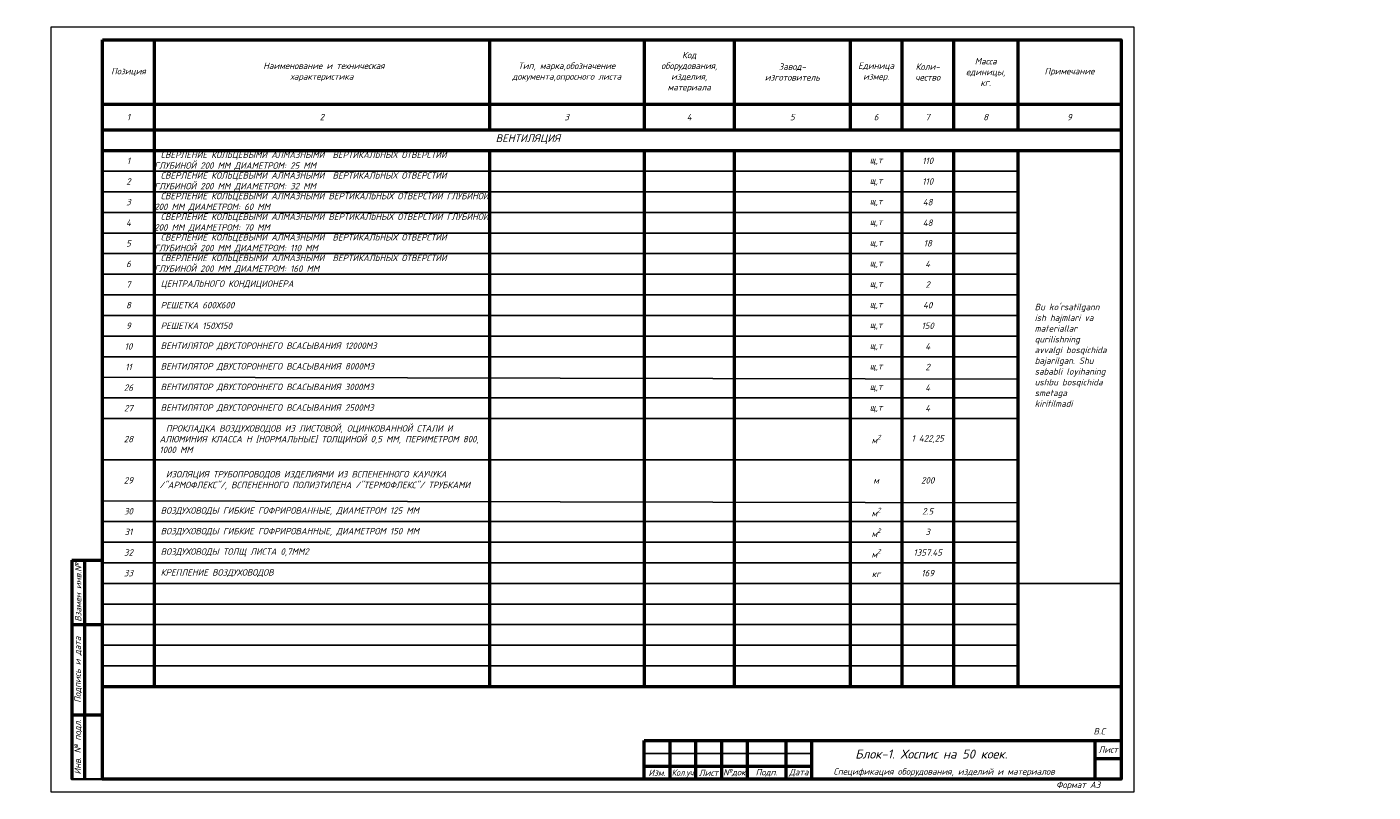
# Model space of a CAD drawing. Header units: millimetres. Extents: x -256102 to 1051688, y 9862 to 69256.
# Tile 31 of 33: x 271288 to 323502, y 10701 to 40401. Entities that reach past the tile are written whole.
import ezdxf

# ---------------------------------------------------------------- set-up
doc = ezdxf.new("R2010")
doc.units = ezdxf.units.MM
for name, color, linetype, lineweight in [('015', 7, 'Continuous', 15), ('STR. Штамп.0', 7, 'Continuous', 20), ('Надписи', 51, 'Continuous', 30), ('Текст', 7, 'Continuous', 13), ('ТХ. Таблицы', 7, 'Continuous', 25), ('ТХ. текст', 114, 'Continuous', 25), ('ТХ. штамп', 7, 'Continuous', 25)]:
    doc.layers.add(name, color=color, linetype=linetype, lineweight=lineweight)
doc.layers.add('mebel', color=7, linetype='Continuous')
doc.layers.add('STAMP', color=7, linetype='Continuous')
doc.styles.add('ISOCPEUR', font='isocpeui.ttf')
doc.styles.get("Standard").update_dxf_attribs({"font": 'isocpeui.ttf'})
doc.styles.add('ГОСТ', font='isocpeur.ttf', dxfattribs={"oblique": 15})

msp = doc.modelspace()

# ---------------------------------------------------------------- linework, layer by layer
at = {"color": 7, "lineweight": 50}
for p, q in [((274225.7, 39901), (313725.7, 39901)), ((276225.7, 39901), (276225.7, 14801)), ((289225.7, 39901), (289225.7, 36401)), ((295225.7, 39901), (295225.7, 36401)), ((298725.7, 39901), (298725.7, 36401)), ((303225.7, 39901), (303225.7, 36401)), ((305225.7, 39901), (305225.7, 36401)), ((307225.7, 39901), (307225.7, 36401)), ((309725.7, 39901), (309725.7, 36401)), ((274225.7, 37401), (313725.7, 37401)), ((274225.7, 36401), (313725.7, 36401)), ((274225.7, 35601), (313725.7, 35601)), ((289225.7, 35601), (289225.7, 14801)), ((295225.7, 35601), (295225.7, 14801)), ((298725.7, 35601), (298725.7, 14801)), ((303225.7, 35601), (303225.7, 14801)), ((305225.7, 35601), (305225.7, 14801)), ((307225.7, 35601), (307225.7, 14801)), ((309725.7, 35601), (309725.7, 14801)), ((273025.7, 19701), (273025.7, 11201)), ((273025.7, 19701), (274225.7, 19701)), ((273525.7, 19701), (273525.7, 11201)), ((273025.7, 17201), (274225.7, 17201)), ((274225.7, 14801), (313725.7, 14801)), ((273025.7, 13701), (274225.7, 13701)), ((296225.7, 12701), (296225.7, 11201)), ((297225.7, 12701), (297225.7, 11201)), ((298225.7, 12701), (298225.7, 11201)), ((299225.7, 12701), (299225.7, 11201)), ((300725.7, 12701), (300725.7, 11201)), ((301725.7, 12701), (301725.7, 11201)), ((312725.7, 11201), (312725.7, 12701)), ((295225.7, 11701), (301725.7, 11701)), ((312725.7, 12001), (313725.7, 12001))]:
    msp.add_line(p, q, dxfattribs=at)
at = {"color": 7, "lineweight": 35}
msp.add_line((273025.7, 11201), (274225.7, 11201), dxfattribs=at)
at = {"color": 7, "lineweight": 50}
for points in [[(274225.7, 39901), (313725.7, 39901), (313725.7, 11201), (274225.7, 11201)], [(295225.7, 12701), (313725.7, 12701), (313725.7, 11201), (295225.7, 11201)]]:
    msp.add_lwpolyline(points, close=True, dxfattribs=at)
at = {"layer": '015', "color": 7}
msp.add_lwpolyline([(272225.7, 40401), (314225.7, 40401), (314225.7, 10701), (272225.7, 10701)], close=True, dxfattribs=at)
at = {"layer": 'STAMP', "color": 7, "linetype": 'ByBlock'}
msp.add_point((273025.7, 11201), dxfattribs=at)
at = {"layer": 'ТХ. Таблицы', "color": 7}
for p, q in [((274225.7, 34801), (309725.7, 34801)), ((274225.7, 34001), (309725.7, 34001)), ((274225.7, 33201), (309725.7, 33201)), ((274225.7, 32401), (309725.7, 32401)), ((274225.7, 31601), (309725.7, 31601)), ((274225.7, 30801), (309725.7, 30801)), ((274225.7, 30001), (309725.7, 30001)), ((274225.7, 29201), (309725.7, 29201)), ((274225.7, 28401), (309725.7, 28401)), ((274225.7, 27601), (309660, 27601)), ((274225.7, 26801), (309725.7, 26731.9)), ((274225.7, 26001), (309725.7, 26001)), ((274225.7, 25201), (309725.7, 25201)), ((274225.7, 23601), (309725.7, 23601)), ((274225.7, 22001), (309725.7, 21922.7)), ((274225.7, 21201), (309725.7, 21201)), ((274225.7, 20401), (309725.7, 20401)), ((274225.7, 19601), (309725.7, 19601)), ((274225.7, 18801), (313725.7, 18801)), ((274225.7, 18001), (309725.7, 18001)), ((274225.7, 17201), (309725.7, 17201)), ((274225.7, 16401), (309725.7, 16401)), ((274225.7, 15601), (309668.2, 15601))]:
    msp.add_line(p, q, dxfattribs=at)
at = {"layer": 'ТХ. штамп', "color": 7, "lineweight": 25}
msp.add_line((295225.7, 12201), (301725.7, 12201), dxfattribs=at)

# ---------------------------------------------------------------- texts
at = {"color": 7, "lineweight": 50, "style": 'ГОСТ', "oblique": 15}
msp.add_text('Блок-1. Хоспис на 50 коек.', height=350, dxfattribs=at).set_placement((303413.6, 12002.2))
at = {"insert": (310376.1, 29654.9), "char_height": 250, "width": 2794.488, "attachment_point": 1}
msp.add_mtext("Bu ko'rsatilgann ish hajmlari va materiallar qurilishning avvalgi bosqichida bajarilgan. Shu sababli loyihaning ushbu bosqichida smetaga kiritilmadi", dxfattribs=at)
at = {"color": 7, "lineweight": 50, "char_height": 250, "attachment_point": 5, "style": 'ISOCPEUR'}
for s, insert, width in [('Изм.', (295725.7, 11451), 1000), ('{\\W0.9;Кол.уч}', (296725.7, 11424.8), 1000), ('Лист', (297725.7, 11451), 1000), ('№док', (298725.7, 11451), 1000), ('Подп.', (299975.7, 11451), 1500), ('Дата', (301225.7, 11451), 1000)]:
    msp.add_mtext(s, dxfattribs=dict(at, insert=insert, width=width))
at = {"color": 7, "lineweight": 15, "insert": (306861.6, 11466.2), "char_height": 250, "width": 10647.808, "attachment_point": 5, "style": 'ISOCPEUR'}
msp.add_mtext('Спецификация оборудования, изделий и материалов', dxfattribs=at)
at = {"layer": 'mebel', "color": 7}
msp.add_text('В.С', height=250, dxfattribs=at).set_placement((312658.8, 12937.9))
at = {"layer": 'STR. Штамп.0', "color": 7, "char_height": 250, "attachment_point": 5, "rotation": 90, "style": 'ISOCPEUR'}
for s, insert, width in [('Взамен инв.№', (273275.7, 18451), 2500), ('Подпись и дата', (273275.7, 15451), 3500), ('Инв. № подл.', (273275.7, 12451), 2500)]:
    msp.add_mtext(s, dxfattribs=dict(at, insert=insert, width=width))
at = {"layer": 'Надписи', "color": 7, "insert": (289468.4, 36229.7), "char_height": 300, "width": 12757.358, "attachment_point": 1, "style": 'ГОСТ'}
msp.add_mtext('ВЕНТИЛЯЦИЯ ', dxfattribs=at)
at = {"layer": 'Текст', "color": 7, "insert": (213974, 12365.3), "char_height": 300, "width": 7000, "attachment_point": 1, "style": 'ГОСТ'}
msp.add_mtext('\\pi744.80762;Спецификация материал доп \\P\\pi2787.74991;работа', dxfattribs=at)
at = {"layer": 'ТХ. текст', "color": 7, "lineweight": 25, "char_height": 250, "style": 'ISOCPEUR'}
for s, insert, width, attachment_point in [('Код\\Pоборудования,\\Pизделия,\\Pматериала', (296975.7, 38651), 2000, 5), ('Масса\\Pединицы,\\Pкг.', (308475.7, 38651), 2000, 5), ('Позиция', (275225.7, 38651), 2000, 5), (' Наименование и техническая\\Pхарактеристика', (282725.7, 38651), 13000, 5), ('Тип, марка,обозначение\\Pдокумента,опросного листа', (292225.7, 38651), 6000, 5), ('Завод-\\Pизготовитель', (300975.7, 38651), 2000, 5), ('Единица\\Pизмер.', (304225.7, 38651), 2000, 5), ('Коли-\\Pчество', (306225.7, 38651), 2000, 5), ('Примечание', (311725.7, 38651), 6000, 5), ('1', (275225.7, 36901), 2000, 5), ('2', (282725.7, 36901), 2000, 5), ('3', (292225.7, 36901), 2000, 5), ('4', (296975.7, 36901), 2000, 5), ('5', (300975.7, 36901), 2000, 5), ('6', (304225.7, 36901), 2000, 5), ('7', (306225.7, 36901), 2000, 5), ('8', (308475.7, 36901), 2000, 5), ('9', (311725.7, 36901), 2000, 5), ('\\pi250;ТРУБЫ АСБЕСТОЦЕМЕНТНЫЕ ДИАМЕТР Д-150 ММ', (232349.9, 35201), 13000, 4), ('\\pi250;СВЕРЛЕНИЕ КОЛЬЦЕВЫМИ АЛМАЗНЫМИ  ВЕРТИКАЛЬНЫХ ОТВЕРСТИЙ ГЛУБИНОЙ 200 ММ ДИАМЕТРОМ: 25 ММ', (276225.7, 35201), 13000, 4), ('1', (275225.7, 35201), 2000, 5), ('щ,т', (304225.7, 35201), 2000, 5), ('110', (306225.7, 35201), 2000, 5), ('\\pi250;ЧАСТИ ФАСОННЫЕ ЧУГУННЫЕ СОЕДИНИТЕЛЬНЫЕ', (232349.9, 34401), 13000, 4), ('2', (275225.7, 34401), 2000, 5), ('\\pi250;СВЕРЛЕНИЕ КОЛЬЦЕВЫМИ АЛМАЗНЫМИ  ВЕРТИКАЛЬНЫХ ОТВЕРСТИЙ ГЛУБИНОЙ 200 ММ ДИАМЕТРОМ: 32 ММ', (276225.7, 34401), 13000, 4), ('щ,т', (304225.7, 34401), 2000, 5), ('110', (306225.7, 34401), 2000, 5), ('\\pi250;СВЕРЛЕНИЕ КОЛЬЦЕВЫМИ АЛМАЗНЫМИ ВЕРТИКАЛЬНЫХ ОТВЕРСТИЙ ГЛУБИНОЙ 200 ММ ДИАМЕТРОМ: 60 ММ', (276225.7, 33601), 13000, 4), ('3', (275225.7, 33601), 2000, 5), ('щ,т', (304225.7, 33601), 2000, 5), ('48', (306225.7, 33601), 2000, 5), ('\\pi250;РАДИАТОРЫ В КОМПЛЕКТЕ 4СЕК', (232349.9, 32801), 13000, 4), ('4', (275225.7, 32801), 2000, 5), ('\\pi250;СВЕРЛЕНИЕ КОЛЬЦЕВЫМИ АЛМАЗНЫМИ ВЕРТИКАЛЬНЫХ ОТВЕРСТИЙ ГЛУБИНОЙ 200 ММ ДИАМЕТРОМ: 70 ММ', (276225.7, 32801), 13000, 4), ('48', (306225.7, 32801), 2000, 5), ('\\pi250;СВЕРЛЕНИЕ КОЛЬЦЕВЫМИ АЛМАЗНЫМИ  ВЕРТИКАЛЬНЫХ ОТВЕРСТИЙ ГЛУБИНОЙ 200 ММ ДИАМЕТРОМ: 110 ММ', (276225.7, 32001), 13000, 4), ('щ,т', (304225.7, 32801), 2000, 5), ('\\pi250;РАДИАТОРЫ В КОМПЛЕКТЕ 6СЕК', (232349.9, 32001), 13000, 4), ('5', (275225.7, 32001), 2000, 5), ('щ,т', (304225.7, 32001), 2000, 5), ('18', (306225.7, 32001), 2000, 5), ('\\pi250;РАДИАТОРЫ В КОМПЛЕКТЕ 7СЕК', (232349.9, 31201), 13000, 4), ('6', (275225.7, 31201), 2000, 5), ('\\pi250;СВЕРЛЕНИЕ КОЛЬЦЕВЫМИ АЛМАЗНЫМИ  ВЕРТИКАЛЬНЫХ ОТВЕРСТИЙ ГЛУБИНОЙ 200 ММ ДИАМЕТРОМ: 160 ММ', (276225.7, 31201), 13000, 4), ('4', (306225.7, 31201), 2000, 5), ('щ,т', (304225.7, 31201), 2000, 5), ('\\pi250;РАДИАТОРЫ В КОМПЛЕКТЕ 10СЕК', (232349.9, 30401), 13000, 4), ('7', (275225.7, 30401), 2000, 5), ('\\pi250;ЦЕНТРАЛЬНОГО КОНДИЦИОНЕРА', (276225.7, 30401), 13000, 4), ('щ,т', (304225.7, 30401), 2000, 5), ('2', (306225.7, 30401), 2000, 5), ('\\pi250;РАДИАТОРЫ В КОМПЛЕКТЕ 12СЕК', (232349.9, 29601), 13000, 4), ('\\pi250;РЕШЕТКА 600Х600', (276225.7, 29601), 13000, 4), ('40', (306225.7, 29601), 2000, 5), ('8', (275225.7, 29601), 2000, 5), ('щ,т', (304225.7, 29601), 2000, 5), ('\\pi250;РАДИАТОРЫ В КОМПЛЕКТЕ 14СЕК', (232349.9, 28801), 13000, 4), ('9', (275225.7, 28801), 2000, 5), ('\\pi250;РЕШЕТКА 150Х150', (276225.7, 28801), 13000, 4), ('щ,т', (304225.7, 28801), 2000, 5), ('150', (306225.7, 28801), 2000, 5), ('\\pi250;УГОЛЬНИК 90° Д=20 /PP-R/', (232349.9, 28001), 13000, 4), ('\\pi250;ВЕНТИЛЯТОР ДВУСТОРОННЕГО ВСАСЫВАНИЯ 12000М3', (276225.7, 28001), 13000, 4), ('10', (275225.7, 28001), 2000, 5), ('щ,т', (304225.7, 28001), 2000, 5), ('4', (306225.7, 28001), 2000, 5), ('\\pi250;УГОЛЬНИК 90° Д=25 /PP-R/', (232349.9, 27201), 13000, 4), ('11', (275225.7, 27201), 2000, 5), ('\\pi250;ВЕНТИЛЯТОР ДВУСТОРОННЕГО ВСАСЫВАНИЯ 8000М3', (276225.7, 27201), 13000, 4), ('щ,т', (304225.7, 27201), 2000, 5), ('2', (306225.7, 27201), 2000, 5), ('\\pi250;УГОЛЬНИК 90° Д=63 /PP-R/', (232349.9, 26401), 13000, 4), ('\\pi250;ВЕНТИЛЯТОР ДВУСТОРОННЕГО ВСАСЫВАНИЯ 3000М3', (276225.7, 26401), 13000, 4), ('26', (275225.7, 26401), 2000, 5), ('щ,т', (304225.7, 26401), 2000, 5), ('4', (306225.7, 26401), 2000, 5), ('\\pi250;ТРОЙНИК РАВНОПРОХОДНОЙ ППР 63Х25Х63 ММ', (232349.9, 25601), 13000, 4), ('27', (275225.7, 25601), 2000, 5), ('\\pi250;ВЕНТИЛЯТОР ДВУСТОРОННЕГО ВСАСЫВАНИЯ 2500М3', (276225.7, 25601), 13000, 4), ('щ,т', (304225.7, 25601), 2000, 5), ('4', (306225.7, 25601), 2000, 5), ('\\pi250;МОСТИК Д-20 ППР', (232349.9, 24801), 13000, 4), ('28', (275225.7, 24401), 2000, 5), ('\\pi250;ПРОКЛАДКА ВОЗДУХОВОДОВ ИЗ ЛИСТОВОЙ, ОЦИНКОВАННОЙ СТАЛИ И АЛЮМИНИЯ КЛАССА Н [НОРМАЛЬНЫЕ] ТОЛЩИНОЙ 0,5 ММ, ПЕРИМЕТРОМ 800, 1000 ММ', (276427.5, 24401), 13000, 4), ('\\A1;м{\\H0.7x;\\S2^ ;}', (304225.7, 24401), 2000, 5), ('1\\~422,25', (306225.7, 24401), 2000, 5), ('\\pi250;УГЛОВОЙ КРАН ДЛЯ РАДИАТОРА 1/2 Д-20', (232349.9, 24001), 13000, 4), ('\\pi250;ИЗОЛЯЦИЯ ТРУБОПРОВОДОВ ИЗДЕЛИЯМИ ИЗ ВСПЕНЕННОГО КАУЧУКА /"АРМОФЛЕКС"/, ВСПЕНЕННОГО ПОЛИЭТИЛЕНА /"ТЕРМОФЛЕКС"/ ТРУБКАМИ', (276427.5, 22801), 13000, 4), ('29', (275225.7, 22801), 2000, 5), ('\\A1;м', (304225.7, 22801), 2000, 5), ('200', (306225.7, 22801), 2000, 5), ('\\pi250;ВОЗДУХОВОДЫ ГИБКИЕ ГОФРИРОВАННЫЕ, ДИАМЕТРОМ 125 ММ', (276225.7, 21601), 13000, 4), ('30', (275225.7, 21601), 2000, 5), ('\\A1;м{\\H0.7x;\\S2^ ;}', (304225.7, 21570.1), 2000, 5), ('2.5', (306225.7, 21601), 2000, 5), ('31', (275225.7, 20801), 2000, 5), ('\\pi250;ВОЗДУХОВОДЫ ГИБКИЕ ГОФРИРОВАННЫЕ, ДИАМЕТРОМ 150 ММ', (276225.7, 20801), 13000, 4), ('\\A1;м{\\H0.7x;\\S2^ ;}', (304225.7, 20770.1), 2000, 5), ('3', (306225.7, 20801), 2000, 5), ('32', (275225.7, 20001), 2000, 5), ('\\pi250;ВОЗДУХОВОДЫ ТОЛЩ ЛИСТА 0,7ММ2', (276225.7, 20001), 13000, 4), ('\\A1;м{\\H0.7x;\\S2^ ;}', (304225.7, 19970.1), 2000, 5), ('1357.45', (306225.7, 20001), 2000, 5), ('33', (275225.7, 19201), 2000, 5), ('\\pi250;КРЕПЛЕНИЕ ВОЗДУХОВОДОВ', (276225.7, 19201), 13000, 4), ('169', (306225.7, 19201), 2000, 5), ('\\A1;кг', (304225.7, 19170.1), 2000, 5)]:
    msp.add_mtext(s, dxfattribs=dict(at, insert=insert, width=width, attachment_point=attachment_point))
at = {"layer": 'ТХ. текст', "color": 7, "insert": (312063.8, 10951), "char_height": 250, "width": 3323.829, "attachment_point": 5, "style": 'ISOCPEUR'}
msp.add_mtext('Формат А3', dxfattribs=at)
at = {"layer": 'ТХ. штамп', "color": 7, "lineweight": 25, "insert": (313225.7, 12351), "char_height": 250, "width": 1000, "attachment_point": 5, "style": 'ISOCPEUR'}
msp.add_mtext('Лист', dxfattribs=at)

doc.saveas('drawing.dxf')
